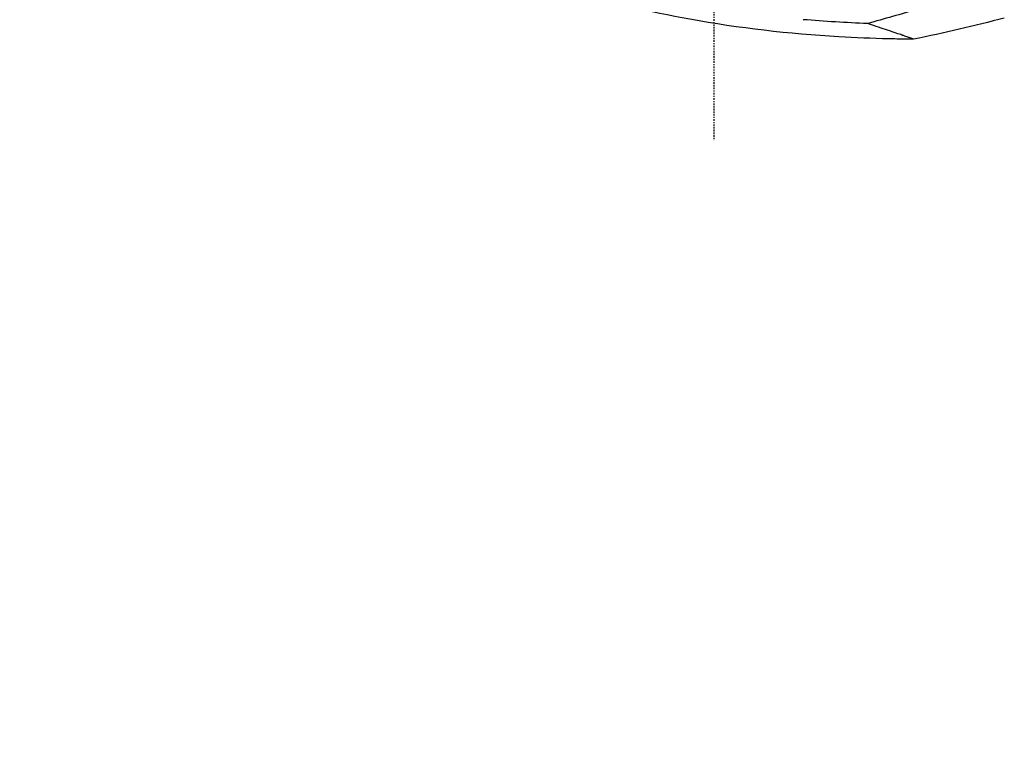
# Model space of a CAD drawing. Header units: millimetres. Extents: x 0 to 4378, y 0 to 2376.
# Tile 101 of 212: x 1490 to 1574, y 1447 to 1508. Entities that reach past the tile are written whole.
import ezdxf

# ---------------------------------------------------------------- set-up
doc = ezdxf.new("R2010")
doc.units = ezdxf.units.MM
doc.header["$LTSCALE"] = 0.2
doc.linetypes.add('CENTER2', pattern=[1.125, 0.75, -0.125, 0.125, -0.125])
doc.layers.add('02_Center Line', color=1, linetype='CENTER2')
doc.styles.add('Rainbow-5.0 Style', font='malgunsl.ttf')
doc.dimstyles.new('Rainbow-5.0 Style', dxfattribs={"dimtxt": 4, "dimasz": 2.5, "dimexe": 1, "dimexo": 1, "dimgap": 1, "dimtad": 1, "dimdsep": 46, "dimtxsty": 'Rainbow-5.0 Style', "dimcen": 0, "dimclrd": 251, "dimclre": 251, "dimclrt": 7, "dimazin": 3, "dimtp": 0.1, "dimtm": 0.1, "dimtfac": 0.61, "dimtmove": 0, "dimatfit": 3, "dimfxl": 1, "dimlwd": -1, "dimlwe": -1, "dimarcsym": 1})

# ---------------------------------------------------------------- blocks, each defined once
blk = doc.blocks.new('Blk$A23K1-2P24F')
for points, knots in [([(-136.174, 919.007), (-136.174, 919.007), (-136.175, 919.007), (-136.176, 919.007), (-136.178, 919.007), (-136.181, 919.007), (-136.183, 919.007), (-136.191, 919.007), (-136.197, 919.007), (-136.22, 919.007), (-136.238, 919.007), (-136.308, 919.007), (-136.361, 919.008), (-136.571, 919.009), (-136.729, 919.01), (-137.361, 919.017), (-137.835, 919.024), (-139.729, 919.066), (-141.15, 919.123), (-146.832, 919.458), (-151.09, 919.951), (-162.159, 921.95), (-168.938, 923.921), (-175.374, 926.615)], [0, 0, 0, 0, 0.000148, 0.000148, 0.000598, 0.000598, 0.001183, 0.001183, 0.002937, 0.002937, 0.008201, 0.008201, 0.023992, 0.023992, 0.071365, 0.071365, 0.213486, 0.213486, 0.639909, 0.639909, 1.921104, 1.921104, 4.014338, 4.014338, 4.014338, 4.014338]), ([(-131.516, 922.841), (-132.949, 922.405), (-134.377, 921.982), (-137.255, 921.148), (-138.681, 920.743), (-140.127, 920.336)], [0, 0, 0, 0, 0.4501191, 0.4501191, 0.8996968, 0.8996968, 0.8996968, 0.8996968]), ([(-140.127, 920.336), (-141.034, 920.378), (-141.937, 920.425), (-143.776, 920.538), (-144.697, 920.603), (-145.616, 920.675)], [0.0000377, 0.0000377, 0.0000377, 0.0000377, 0.2725991, 0.2725991, 0.5455124, 0.5455124, 0.5455124, 0.5455124]), ([(-136.174, 919.007), (-136.174, 919.007), (-136.153, 918.999), (-136.237, 919.03), (-136.279, 919.045), (-136.35, 919.071), (-136.489, 919.12), (-136.559, 919.145), (-136.646, 919.175), (-136.756, 919.214), (-136.811, 919.233), (-136.872, 919.255), (-136.94, 919.278), (-136.974, 919.29), (-137.009, 919.302), (-137.046, 919.315), (-137.065, 919.321), (-137.084, 919.328), (-137.104, 919.335), (-137.123, 919.341), (-137.157, 919.353), (-137.164, 919.355), (-137.168, 919.357), (-137.171, 919.358), (-137.175, 919.359), (-137.432, 919.448), (-137.807, 919.579), (-138.417, 919.782), (-138.847, 919.926), (-139.407, 920.11), (-140.127, 920.336)], [0, 0, 0, 0, 0.25, 0.25, 0.25, 0.375, 0.375, 0.375, 0.4375, 0.4375, 0.4375, 0.46875, 0.46875, 0.46875, 0.484375, 0.484375, 0.484375, 0.492188, 0.492188, 0.492188, 0.5, 0.5, 0.5, 0.504293, 0.504293, 0.504293, 0.795073, 0.795073, 0.795073, 1, 1, 1, 1])]:
    blk.add_open_spline(points, degree=3, knots=knots)
blk.add_open_spline([(-128.427, 920.813), (-130.992, 920.143), (-133.576, 919.538), (-136.174, 919.007)], degree=3)
at = {"layer": '02_Center Line'}
blk.add_line((-153.25, 1154.273), (-153.25, 910.363), dxfattribs=at)

msp = doc.modelspace()

# ---------------------------------------------------------------- block references
msp.add_blockref('Blk$A23K1-2P24F', (1702.169, 587.414))

# ---------------------------------------------------------------- leaders
at = {"annotation_type": 0, "has_hookline": 1, "hookline_direction": 1, "text_width": 122.213}
msp.add_leader([(1548.918, 1567.264), (1361.314, 1446.658), (1348.814, 1446.658)], dimstyle='Rainbow-5.0 Style', override={"dimscale": 5, "dimgap": 1, "dimtad": 1}, dxfattribs=at)

doc.saveas('drawing.dxf')
